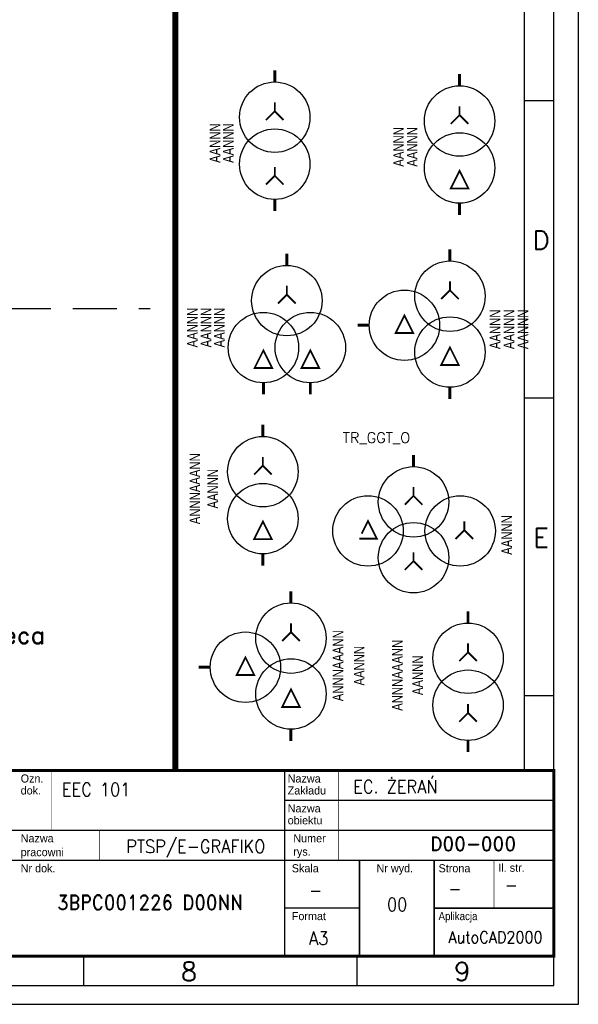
# Model space of a CAD drawing. Header units: millimetres. Extents: x 947 to 1808, y 151 to 525.
# Tile 26 of 27: x 1713 to 1808, y 151 to 318. Entities that reach past the tile are written whole.
import ezdxf
from ezdxf.enums import TextEntityAlignment as Align

# ---------------------------------------------------------------- set-up
doc = ezdxf.new("R2010")
doc.units = ezdxf.units.MM
doc.header["$LTSCALE"] = 15
doc.linetypes.add('DASHED', pattern=[0.75, 0.5, -0.25])
doc.linetypes.add('DOT2', pattern=[0.125, 0, -0.125])
doc.layers.add('KKS_1', color=7, linetype='Continuous', lineweight=5)
doc.styles.add('ADESK1', font='romans', dxfattribs={"bigfont": 'bigfont'})
doc.styles.add('ROMAND', font='romand.shx')

# ---------------------------------------------------------------- blocks, each defined once
blk = doc.blocks.new('A3-grafiko')
at = {"color": 5, "linetype": 'Continuous'}
blk.add_line((405, 36.6), (405, 282), dxfattribs=at)
at = {"color": 5}
for p, q in [((410, 150.68), (405, 150.68)), ((410, 100), (405, 100)), ((410, 49.32), (405, 49.32)), ((329.85, 4.8), (329.85, 0)), ((376.43, 4.8), (376.43, 0))]:
    blk.add_line(p, q, dxfattribs=at)
for p, q in [((410, 31.5), (364.13, 31.5)), ((376.87, 13.16), (364.13, 13.16))]:
    blk.add_line(p, q)
at = {"color": 5, "linetype": 'Continuous'}
blk.add_lwpolyline([(0, 0), (410, 0), (410, 287), (0, 287)], close=True, dxfattribs=at)
at = {"const_width": 0.51}
blk.add_lwpolyline([(24, 5), (410, 5), (410, 36.6), (24, 36.6)], close=True, dxfattribs=at)
at = {"linetype": 'DOT2', "const_width": 0.102}
for points in [[(324.37, 36.6), (324.37, 26.41)], [(373.3, 36.6), (373.3, 26.41)], [(332.53, 26.41), (332.53, 21.31)], [(373.3, 26.41), (373.3, 21.31)], [(399.81, 21.31), (399.81, 13.16)]]:
    blk.add_lwpolyline(points, dxfattribs=at)
at = {"const_width": 0.255}
for points in [[(364.13, 36.6), (364.13, 5)], [(317.24, 26.41), (410, 26.41)], [(317.24, 21.31), (410, 21.31)], [(376.87, 21.31), (376.87, 5)], [(389.61, 21.31), (389.61, 5)], [(389.61, 13.16), (410, 13.16)]]:
    blk.add_lwpolyline(points, dxfattribs=at)
at = {"color": 5, "style": 'ADESK1'}
for s, p in [('D', (407.81, 125.34)), ('E', (407.81, 74.66)), ('8', (347.81, 0.78)), ('9', (394.39, 0.78))]:
    blk.add_text(s, height=3.2, dxfattribs=at).set_placement(p, align=Align.CENTER)
for s, p in [('Ozn.', (319.12, 34.56)), ('Nazwa', (364.63, 34.56)), ('dok.', (319.12, 32.52)), ('Zakładu', (364.63, 32.52)), ('Nazwa', (364.63, 29.47)), ('obiektu', (364.63, 27.43)), ('Nazwa', (319.12, 24.37)), ('Numer', (365.59, 24.37)), ('pracowni', (319.12, 22.01)), ('rys.', (365.59, 22.1)), ('Nr dok.', (319.12, 19.27)), ('Skala', (365.33, 19.27)), ('Nr wyd.', (379.77, 19.27)), ('Strona', (390.35, 19.27)), ('Il. str.', (400.54, 19.36)), ('Format', (365.33, 11.12))]:
    blk.add_text(s, height=1.376).set_placement(p)
at = {"width": 0.9}
blk.add_text('Aplikacja', height=1.376, dxfattribs=at).set_placement((390.35, 11.12))
at = {"color": 250, "style": 'ROMAND', "width": 0.9}
for tag, p, height in [('OPRACOWAŁ', (37.1, 33.56), 2), ('ZMIANA1', (109.38, 33.46), 2), ('ZMIANA2', (155.38, 33.46), 2), ('ZMIANA3', (201.38, 33.46), 2), ('RODZAJ_DOK', (249.47, 33.04), 2.24), ('BRANŻA', (290.24, 33.04), 2.24), ('NAZWA_ZAKŁADU', (375.8, 32.73), 2.24), ('DATA1', (83.57, 32.98), 2), ('OZN_DOK1', (326.14, 32.25), 2.24), ('SPRAWDZIŁ', (37.1, 29.56), 2), ('DATA2', (83.57, 28.98), 2), ('ZM1_WPROW', (104.85, 29.7), 2), ('DATA', (136.06, 29.29), 2), ('ZM2_WPROW', (150.85, 29.7), 2), ('DATA', (182.06, 29.29), 2), ('ZM3_WPROW', (196.85, 29.7), 2), ('DATA', (228.06, 29.29), 2), ('OZN_DOK2', (326.14, 28.41), 2.24), ('NAZWA_OBIEKTU', (375.8, 28.31), 2.24), ('ZATWIERDZIŁ', (37.1, 25.56), 2), ('DATA3', (83.57, 24.98), 2), ('ZM1_ZATW', (104.85, 25.7), 2), ('DATA', (136.06, 25.29), 2), ('ZM2_ZATW', (150.85, 25.7), 2), ('DATA', (182.06, 25.29), 2), ('ZM3_ZATW', (196.85, 25.7), 2), ('DATA', (228.06, 25.29), 2), ('NAZWA_PRAC', (337.12, 22.56), 2.24), ('OPIS_ZM_1', (98.41, 19.26), 1.5), ('OPIS_ZM_2', (144.41, 19.26), 1.5), ('OPIS_ZM_3', (190.41, 19.26), 1.5), ('OPIS_ZM_1', (98.41, 16.76), 1.5), ('OPIS_ZM_2', (144.41, 16.76), 1.5), ('OPIS_ZM_3', (190.41, 16.76), 1.5), ('1:1', (368.28, 15.07), 2.24), ('1', (392.03, 15.36), 2.24), ('144', (401.64, 16), 2.24), ('OPIS_ZM_1', (98.41, 14.26), 1.5), ('OPIS_ZM_2', (144.41, 14.26), 1.5), ('OPIS_ZM_3', (190.41, 14.26), 1.5), ('00', (381.56, 12.67), 2.24), ('A3', (368.28, 6.92), 2.24), ('APLIKACJA', (392.03, 7.2), 2)]:
    blk.add_attdef(tag, p, '', height=height, dxfattribs=at)
at = {"color": 1, "style": 'ROMAND'}
for tag, p, height, width in [('TYTUL_1', (249.41, 28.34), 2.24, 0.9), ('TYTUL_2', (249.41, 25.22), 2.24, 0.9), ('TYTUL_3', (249.41, 22.18), 2.24, 0.9), ('PLIK', (37.72, 6.22), 1.8, 0.8)]:
    blk.add_attdef(tag, p, '', height=height, dxfattribs=dict(at, width=width))
blk.add_attdef('NUMER_RYS', text='', height=2.34, dxfattribs=at).set_placement((403.57, 22.95), align=Align.RIGHT)
at = {"color": 250, "style": 'ROMAND', "width": 0.9, "flags": 2}
for tag, p in [('ZAMAWIAJĄCY', (36.8, 20.95)), ('NR_UMOWY', (36.8, 15.67)), ('NAZWA_PROJEKTU', (36.8, 10.73))]:
    blk.add_attdef(tag, p, '', height=2.24, dxfattribs=at)
at = {"color": 1, "style": 'ROMAND', "width": 0.9}
blk.add_attdef('NR_DOK', text='', height=2.55, dxfattribs=at).set_placement((341.16, 12.86), align=Align.CENTER)
blk = doc.blocks.new('TR_GGGT_O')
for points, const_width in [([(0, 0), (0, -1.98)], 0.5), ([(0, -6.98), (0, -5.48)], 0.3), ([(-1.5, -8.48), (0, -6.98)], 0.3), ([(1.5, -8.48), (0, -6.98)], 0.3), ([(-8.83, -13.41), (-7.76, -11.27), (-6.26, -14.27), (-9.26, -14.27)], 0.3), ([(8.66, -12.81), (8.66, -11.31)], 0.3), ([(7.16, -14.31), (8.66, -12.81)], 0.3), ([(10.16, -14.31), (8.66, -12.81)], 0.3), ([(0, -18.08), (0, -16.58)], 0.3), ([(-1.5, -19.58), (0, -18.08)], 0.3), ([(1.5, -19.58), (0, -18.08)], 0.3)]:
    blk.add_lwpolyline(points, dxfattribs=dict(const_width=const_width))
for centre in [(0, -8), (-7.76, -12.95), (7.95, -12.95), (0, -17.51)]:
    blk.add_circle(centre, 6)
at = {"layer": 'KKS_1', "color": 7, "width": 0.8, "flags": 1}
for tag, p, height in [('KKS_1_PEŁNY', (13.14, -20.22), 2.5), ('OPIS', (19.64, -13.58), 1.5)]:
    blk.add_attdef(tag, p, '', height=height, rotation=90, dxfattribs=at)
at = {"layer": 'KKS_1', "color": 7, "width": 0.8}
blk.add_attdef('KKS_1_KONIEC', (16.78, -17.01), '', height=1.8, rotation=90, dxfattribs=at)
blk = doc.blocks.new('trafo_2')
for points, const_width in [([(0, 0), (0, -1.98)], 0.5), ([(0, -6.98), (0, -5.48)], 0.3), ([(-1.5, -8.48), (0, -6.98)], 0.3), ([(1.5, -8.48), (0, -6.98)], 0.3), ([(0, -17.98), (0, -16.48)], 0.3), ([(-1.5, -19.48), (0, -17.98)], 0.3), ([(1.5, -19.48), (0, -17.98)], 0.3), ([(0, -22), (0, -23.98)], 0.5)]:
    blk.add_lwpolyline(points, dxfattribs=dict(const_width=const_width))
for centre in [(0, -8), (0, -16)]:
    blk.add_circle(centre, 6)
at = {"layer": 'KKS_1', "color": 7, "width": 0.8, "flags": 1}
for tag, p, height in [('KKS_2_PEŁNY', (-13.85, -18.36), 2.5), ('KKS_1_PEŁNY', (-10.95, -18.36), 2.5), ('OPIS1', (-4.44, -18.34), 1.5), ('OPIS2', (-2.22, -18.34), 1.5)]:
    blk.add_attdef(tag, p, '', height=height, rotation=90, dxfattribs=at)
at = {"layer": 'KKS_1', "color": 7, "width": 0.8}
for tag, p in [('KKS_2_KONIEC', (-9.29, -15.78)), ('KKS_1_KONIEC', (-7.01, -15.78))]:
    blk.add_attdef(tag, p, '', height=1.8, rotation=90, dxfattribs=at)
blk = doc.blocks.new('trafo_3_GTT')
for points, const_width in [([(0, 0), (0, -1.98)], 0.5), ([(0, -6.98), (0, -5.48)], 0.3), ([(-1.5, -8.48), (0, -6.98)], 0.3), ([(1.5, -8.48), (0, -6.98)], 0.3), ([(-13.76, -12.95), (-15.74, -12.95)], 0.5), ([(0, -23.51), (0, -25.49)], 0.5)]:
    blk.add_lwpolyline(points, dxfattribs=dict(const_width=const_width))
at = {"const_width": 0.3}
for points in [[(-6.26, -14.27), (-9.26, -14.27), (-7.76, -11.27)], [(1.5, -19.72), (-1.5, -19.72), (0, -16.72)]]:
    blk.add_lwpolyline(points, close=True, dxfattribs=at)
for centre in [(0, -8), (-7.76, -12.95), (0, -17.51)]:
    blk.add_circle(centre, 6)
at = {"layer": 'KKS_1', "color": 7, "width": 0.8, "flags": 1}
for tag, p, height in [('KKS_3_PEŁNY', (-0.27, -20.22), 2.5), ('KKS_2_PEŁNY', (2.63, -20.22), 2.5), ('KKS_1_PEŁNY', (4.94, -20.22), 2.5), ('OPIS1', (15.47, -13.58), 1.5), ('OPIS2', (17.23, -13.58), 1.5), ('OPIS3', (19.06, -13.58), 1.5)]:
    blk.add_attdef(tag, p, '', height=height, rotation=90, dxfattribs=at)
at = {"layer": 'KKS_1', "color": 7, "width": 0.8}
for tag, p in [('KKS_1_KONIEC', (8.58, -17.01)), ('KKS_2_KONIEC', (10.96, -17.01)), ('KKS_3_KONIEC', (13.34, -17.01))]:
    blk.add_attdef(tag, p, '', height=1.8, rotation=90, dxfattribs=at)
blk = doc.blocks.new('trafo_3_GTtr')
for points, const_width in [([(0, 0), (0, -1.98)], 0.5), ([(0, -6.98), (0, -5.48)], 0.3), ([(-1.5, -8.48), (0, -6.98)], 0.3), ([(1.5, -8.48), (0, -6.98)], 0.3), ([(-4, -22), (-4, -23.98)], 0.5), ([(4, -22), (4, -23.98)], 0.5)]:
    blk.add_lwpolyline(points, dxfattribs=dict(const_width=const_width))
at = {"const_width": 0.3}
for points in [[(-2.5, -19.48), (-5.5, -19.48), (-4, -16.48)], [(5.5, -19.48), (2.5, -19.48), (4, -16.48)]]:
    blk.add_lwpolyline(points, close=True, dxfattribs=at)
for centre in [(0, -8), (-4, -16), (4, -16)]:
    blk.add_circle(centre, 6)
at = {"layer": 'KKS_1', "color": 7, "width": 0.8, "flags": 1}
for tag, p, height in [('KKS_3_PEŁNY', (-22.15, -18.55), 2.5), ('KKS_2_PEŁNY', (-19.16, -18.55), 2.5), ('KKS_1_PEŁNY', (-16.26, -18.55), 2.5), ('OPIS1', (-4.44, -18.34), 1.5), ('OPIS2', (-2.22, -18.34), 1.5), ('OPIS3', (-0.04, -18.34), 1.5)]:
    blk.add_attdef(tag, p, '', height=height, rotation=90, dxfattribs=at)
at = {"layer": 'KKS_1', "color": 7, "width": 0.8}
for tag, p in [('KKS_3_KONIEC', (-15.22, -15.97)), ('KKS_2_KONIEC', (-12.88, -15.97)), ('KKS_1_KONIEC', (-10.6, -15.97))]:
    blk.add_attdef(tag, p, '', height=1.8, rotation=90, dxfattribs=at)
blk = doc.blocks.new('trafo_2_GT')
for points, const_width in [([(0, 0), (0, -1.98)], 0.5), ([(0, -6.98), (0, -5.48)], 0.3), ([(-1.5, -8.48), (0, -6.98)], 0.3), ([(1.5, -8.48), (0, -6.98)], 0.3), ([(0, -22), (0, -23.98)], 0.5)]:
    blk.add_lwpolyline(points, dxfattribs=dict(const_width=const_width))
at = {"const_width": 0.3}
blk.add_lwpolyline([(1.5, -19.48), (-1.5, -19.48), (0, -16.48)], close=True, dxfattribs=at)
for centre in [(0, -8), (0, -16)]:
    blk.add_circle(centre, 6)
at = {"layer": 'KKS_1', "color": 7, "width": 0.8, "flags": 1}
for tag, p, height in [('KKS_2_PEŁNY', (-14.35, -18.36), 2.5), ('KKS_1_PEŁNY', (-11.88, -18.36), 2.5), ('OPIS_1', (-4.44, -18.34), 1.5), ('OPIS_2', (-2.34, -18.34), 1.5)]:
    blk.add_attdef(tag, p, '', height=height, rotation=90, dxfattribs=at)
at = {"layer": 'KKS_1', "color": 7, "width": 0.8}
for tag, p in [('KKS_2_KONIEC', (-9.52, -15.78)), ('KKS_1_KONIEC', (-7.18, -15.78))]:
    blk.add_attdef(tag, p, '', height=1.8, rotation=90, dxfattribs=at)
blk = doc.blocks.new('Trafo 2 uzw. pełny')
for points, const_width in [([(0, 0), (0, -1.98)], 0.5), ([(0, -6.98), (0, -5.48)], 0.3), ([(-1.5, -8.48), (0, -6.98)], 0.3), ([(1.5, -8.48), (0, -6.98)], 0.3), ([(0, -22), (0, -23.98)], 0.5)]:
    blk.add_lwpolyline(points, dxfattribs=dict(const_width=const_width))
at = {"const_width": 0.3}
blk.add_lwpolyline([(1.5, -19.48), (-1.5, -19.48), (0, -16.48)], close=True, dxfattribs=at)
for centre in [(0, -8), (0, -16)]:
    blk.add_circle(centre, 6)
at = {"layer": 'KKS_1', "color": 7, "width": 0.8, "flags": 1}
blk.add_attdef('KKS_1_PEŁNY', text='', height=2.5, rotation=90, dxfattribs=at).set_placement((-6.09, -10.91), align=Align.CENTER)
at = {"layer": 'KKS_1', "color": 7, "width": 0.8}
for tag, p in [('KKS_1_POCZ', (-13.09, -10.91)), ('KKS_1_KONIEC', (-9.09, -10.91))]:
    blk.add_attdef(tag, text='', height=1.8, rotation=90, dxfattribs=at).set_placement(p, align=Align.CENTER)
at = {"layer": 'KKS_1', "color": 7, "width": 0.8, "flags": 1}
blk.add_attdef('OPIS', (-3.59, -20.12), '', height=1.5, rotation=90, dxfattribs=at)
blk = doc.blocks.new('Trafo 3 uzw. pełny')
for points, const_width in [([(0, 0), (0, -1.98)], 0.5), ([(0, -6.98), (0, -5.48)], 0.3), ([(-1.5, -8.48), (0, -6.98)], 0.3), ([(1.5, -8.48), (0, -6.98)], 0.3), ([(-13.76, -12.95), (-15.74, -12.95)], 0.5), ([(0, -23.51), (0, -25.49)], 0.5)]:
    blk.add_lwpolyline(points, dxfattribs=dict(const_width=const_width))
at = {"const_width": 0.3}
for points in [[(-6.26, -14.27), (-9.26, -14.27), (-7.76, -11.27)], [(1.5, -19.72), (-1.5, -19.72), (0, -16.72)]]:
    blk.add_lwpolyline(points, close=True, dxfattribs=at)
for centre in [(0, -8), (-7.76, -12.95), (0, -17.51)]:
    blk.add_circle(centre, 6)
at = {"layer": 'KKS_1', "color": 7, "width": 0.8, "flags": 1}
blk.add_attdef('KKS_1_PEŁNY', text='', height=2.5, rotation=90, dxfattribs=at).set_placement((15.52, -12.7), align=Align.CENTER)
at = {"layer": 'KKS_1', "color": 7, "width": 0.8}
for tag, p in [('KKS_1_KONIEC', (12.52, -12.7)), ('KKS_1_POCZ', (8.93, -12.7))]:
    blk.add_attdef(tag, text='', height=1.8, rotation=90, dxfattribs=at).set_placement(p, align=Align.CENTER)
at = {"layer": 'KKS_1', "color": 7, "width": 0.8, "flags": 1}
blk.add_attdef('OPIS', (18.02, -21.92), '', height=1.5, rotation=90, dxfattribs=at)
blk = doc.blocks.new('Trafo 2 uzwoj. pełny')
for points, const_width in [([(0, 0), (0, -1.98)], 0.5), ([(0, -6.98), (0, -5.48)], 0.3), ([(-1.5, -8.48), (0, -6.98)], 0.3), ([(1.5, -8.48), (0, -6.98)], 0.3), ([(0, -17.31), (0, -15.81)], 0.3), ([(-1.5, -18.81), (0, -17.31)], 0.3), ([(1.5, -18.81), (0, -17.31)], 0.3), ([(0, -22), (0, -23.98)], 0.5)]:
    blk.add_lwpolyline(points, dxfattribs=dict(const_width=const_width))
for centre in [(0, -8), (0, -16)]:
    blk.add_circle(centre, 6)
at = {"layer": 'KKS_1', "color": 7, "width": 0.8, "flags": 1}
blk.add_attdef('KKS_1_PEŁNY', text='', height=2.5, rotation=90, dxfattribs=at).set_placement((-4.95, -10.91), align=Align.CENTER)
at = {"layer": 'KKS_1', "color": 7, "width": 0.8}
for tag, p in [('KKS_1_POCZ', (-11.16, -10.91)), ('KKS_1_KONIEC', (-7.69, -10.91))]:
    blk.add_attdef(tag, text='', height=1.8, rotation=90, dxfattribs=at).set_placement(p, align=Align.CENTER)
at = {"layer": 'KKS_1', "color": 7, "width": 0.8, "flags": 1}
blk.add_attdef('OPIS', (-3.59, -20.12), '', height=1.5, rotation=90, dxfattribs=at)

msp = doc.modelspace()

# ---------------------------------------------------------------- linework, layer by layer
at = {"linetype": 'DASHED'}
msp.add_line((1677.29, 269.02), (1735.45, 269.02), dxfattribs=at)
at = {"const_width": 1}
msp.add_lwpolyline([(1739.75, 435.72), (1739.75, 190.32)], dxfattribs=at)
at = {"layer": 'Defpoints'}
msp.add_lwpolyline([(1598.43, 447.5), (1808.43, 447.5), (1808.43, 150.5), (1598.43, 150.5)], close=True, dxfattribs=at)

# ---------------------------------------------------------------- block references
ref = msp.add_blockref('A3-grafiko', (1394.26, 153.72))
ref.add_attrib('NAZWA_PRAC', 'PTSP/E-GRAFIKO', (1731.38, 176.28), dxfattribs={"color": 250, "height": 2.2426, "style": 'ROMAND', "width": 0.9})
ref.add_attrib('NR_DOK', '3BPC001226 D00NN', dxfattribs={"color": 1, "height": 2.5484, "style": 'ROMAND', "width": 0.9}).set_placement((1735.42, 166.58), align=Align.CENTER)
ref.add_attrib('OZN_DOK1', 'EEC 101', (1720.4, 185.97), dxfattribs={"color": 250, "height": 2.243, "style": 'ROMAND', "width": 0.9})
ref.add_attrib('144', '-', (1795.9, 169.72), dxfattribs={"color": 250, "height": 2.24, "style": 'ROMAND', "width": 0.9})
ref.add_attrib('A3', 'A3', (1762.54, 160.64), dxfattribs={"color": 250, "height": 2.243, "style": 'ROMAND', "width": 0.9})
ref.add_attrib('APLIKACJA', 'AutoCAD2000', (1786.29, 160.93), dxfattribs={"color": 250, "height": 2, "style": 'ROMAND', "width": 0.9})
ref.add_attrib('1:1', '-', (1762.54, 168.79), dxfattribs={"color": 250, "height": 2.24, "style": 'ROMAND', "width": 0.9})
ref.add_attrib('NAZWA_ZAKŁADU', 'EC. ŻERAŃ', (1770.06, 186.45), dxfattribs={"color": 250, "height": 2.243, "style": 'ROMAND', "width": 0.9})
ref.add_attrib('NUMER_RYS', 'D00-000', dxfattribs={"color": 1, "height": 2.345, "style": 'ROMAND'}).set_placement((1797.83, 176.67), align=Align.RIGHT)
ref.add_attrib('00', '00', (1775.82, 166.39), dxfattribs={"color": 250, "height": 2.243, "style": 'ROMAND', "width": 0.9})
ref.add_attrib('1', '-', (1786.29, 169.08), dxfattribs={"color": 250, "height": 2.24, "style": 'ROMAND', "width": 0.9})
for name, p, values in [('trafo_2', (1756.69, 309.6), {'KKS_2_KONIEC': 'AANNN', 'KKS_1_KONIEC': 'AANNN'}), ('trafo_2_GT', (1788.19, 308.95), {'KKS_1_KONIEC': 'AANNN', 'KKS_2_KONIEC': 'AANNN'}), ('trafo_3_GTtr', (1758.75, 278.36), {'KKS_1_KONIEC': 'AANNN', 'KKS_2_KONIEC': 'AANNN', 'KKS_3_KONIEC': 'AANNN'}), ('trafo_3_GTT', (1786.55, 279.11), {'KKS_1_KONIEC': 'AANNN', 'KKS_2_KONIEC': 'AANNN', 'KKS_3_KONIEC': 'AANNN'}), ('TR_GGGT_O', (1780.34, 244.08), {'KKS_1_KONIEC': 'AANNN'}), ('Trafo 3 uzw. pełny', (1759.45, 220.87), {'KKS_1_POCZ': 'ANNNAAANN', 'KKS_1_KONIEC': 'AANNN'}), ('Trafo 2 uzwoj. pełny', (1789.63, 217.45), {'KKS_1_KONIEC': 'AANNN', 'KKS_1_POCZ': 'ANNNAAANN'})]:
    msp.add_blockref(name, p).add_auto_attribs(values)
ref = msp.add_blockref('Trafo 2 uzw. pełny', (1754.66, 249.22))
ref.add_attrib('KKS_1_POCZ', 'ANNNAAANN', dxfattribs={"layer": 'KKS_1', "color": 7, "height": 1.8, "rotation": 90, "width": 0.8}).set_placement((1743.97, 238.32), align=Align.CENTER)
ref.add_attrib('KKS_1_KONIEC', 'AANNN', dxfattribs={"layer": 'KKS_1', "color": 7, "height": 1.8, "rotation": 90, "width": 0.8}).set_placement((1747.02, 238.32), align=Align.CENTER)

# ---------------------------------------------------------------- texts
at = {"style": 'ROMAND'}
for s, height, p in [('TR_GGT_O', 1.8, (1768.27, 246.12)), ('Przetwornik Peca', 3, (1681.87, 211.9))]:
    msp.add_text(s, height=height, dxfattribs=at).set_placement(p)

doc.saveas('drawing.dxf')
